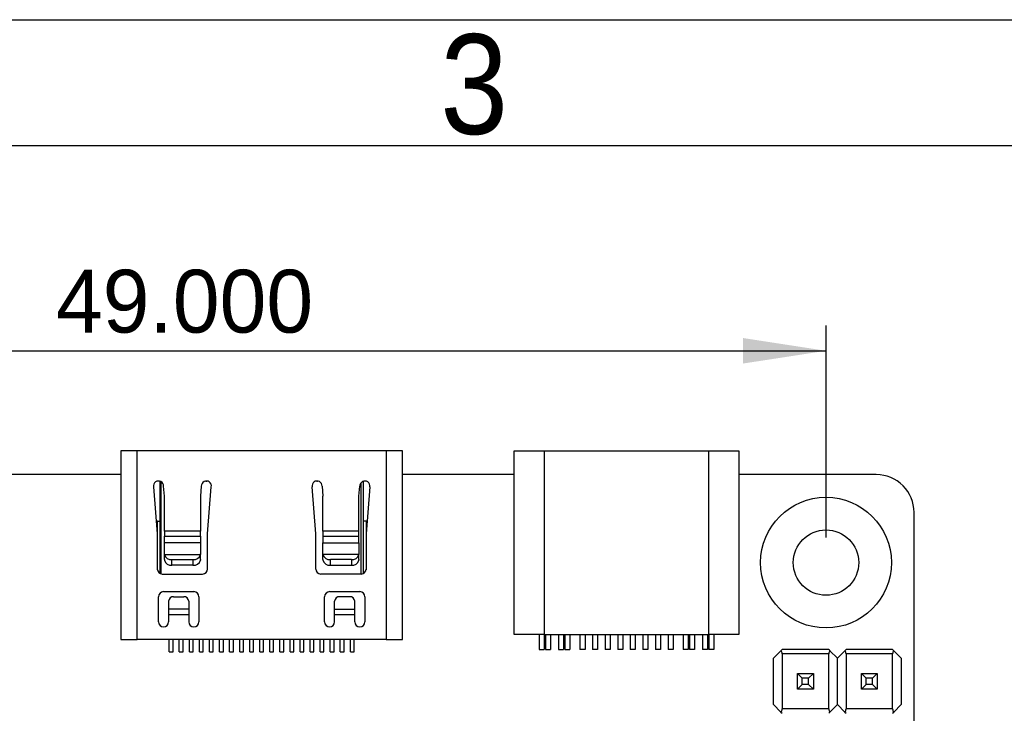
# Model space of a CAD drawing. Header units: millimetres. Extents: x 15 to 205, y 5 to 292.
# Tile 41 of 56: x 67 to 106, y 264 to 292. Entities that reach past the tile are written whole.
import ezdxf

# ---------------------------------------------------------------- set-up
doc = ezdxf.new("R2010")
doc.units = ezdxf.units.MM
for name, color, linetype in [('几何体', 7, 'Continuous'), ('尺寸', 3, 'Continuous'), ('注释', 2, 'Continuous'), ('草图直线', 1, 'Continuous')]:
    doc.layers.add(name, color=color, linetype=linetype)
doc.styles.add('SLDTEXTSTYLE1', font='Gothic.ttf', dxfattribs={"width": 0.913})
doc.styles.add('SLDTEXTSTYLE2', font='txt')
doc.dimstyles.new('SLDDIMSTYLE0', dxfattribs={"dimtxt": 2.5, "dimasz": 3.302, "dimexe": 0, "dimexo": 0.0625, "dimtad": 1, "dimdec": 3, "dimrnd": 1e-09, "dimzin": 4, "dimdsep": 46, "dimtxsty": 'SLDTEXTSTYLE2', "dimsah": 1, "dimcen": 0.09, "dimadec": 0, "dimazin": 1, "dimtfac": 1, "dimtdec": 3, "dimtofl": 0, "dimtmove": 0, "dimatfit": 3, "dimfxl": 1, "dimfrac": 2, "dimtolj": 1, "dimtzin": 12, "dimarcsym": 0})

# ---------------------------------------------------------------- blocks, each defined once
blk = doc.blocks.new('_D')
at = {"layer": '尺寸', "transparency": 16777216}
for p, q in [((49.945, 271.403), (49.945, 279.829)), ((98.945, 271.403), (98.945, 279.829)), ((49.945, 278.829), (98.945, 278.829))]:
    blk.add_line(p, q, dxfattribs=at)
for points in [[(49.945, 278.829), (53.247, 278.321), (53.247, 279.337)], [(98.945, 278.829), (95.643, 279.337), (95.643, 278.321)]]:
    blk.add_solid(points, dxfattribs=at)
at = {"layer": '尺寸', "transparency": 16777216, "insert": (68.335, 282.052), "char_height": 2.5, "attachment_point": 1, "style": 'SLDTEXTSTYLE2'}
blk.add_mtext('49.000', dxfattribs=at)

msp = doc.modelspace()

# ---------------------------------------------------------------- linework, layer by layer
at = {"layer": '几何体'}
for p, q in [((70.9151, 274.848), (70.9151, 267.348)), ((71.5651, 274.848), (70.9151, 274.848)), ((71.5651, 267.348), (71.5651, 274.848)), ((81.4651, 274.848), (71.5651, 274.848)), ((81.4651, 274.848), (81.4651, 267.348)), ((82.1151, 274.848), (81.4651, 274.848)), ((82.1151, 267.348), (82.1151, 274.848)), ((86.546, 267.548), (86.546, 274.848)), ((86.546, 274.848), (87.746, 274.848)), ((87.746, 274.848), (87.746, 267.548)), ((87.746, 274.848), (94.286, 274.848)), ((94.286, 267.548), (94.286, 274.848)), ((94.286, 274.848), (95.486, 274.848)), ((95.486, 274.848), (95.486, 267.548)), ((70.9151, 273.9031), (66.516, 273.9031)), ((72.4315, 273.648), (72.3999, 273.648)), ((72.4651, 273.6425), (72.4651, 269.9748)), ((72.5015, 273.6294), (72.5015, 269.9584)), ((74.2987, 273.648), (74.3303, 273.648)), ((78.6999, 273.648), (78.7315, 273.648)), ((80.4651, 269.948), (80.4651, 273.582)), ((80.5651, 269.9748), (80.5651, 273.6425)), ((80.6303, 273.648), (80.5987, 273.648)), ((86.546, 273.9031), (82.1151, 273.9031)), ((100.945, 273.9031), (95.486, 273.9031)), ((72.2176, 273.4166), (72.3651, 271.548)), ((72.6479, 273.048), (72.6163, 273.448)), ((74.1138, 273.448), (74.0823, 273.048)), ((74.3651, 271.548), (74.5126, 273.4166)), ((78.6651, 271.548), (78.5176, 273.4166)), ((78.9163, 273.448), (78.9479, 273.048)), ((80.3823, 273.048), (80.4138, 273.448)), ((80.8126, 273.4166), (80.6651, 271.548)), ((72.6479, 271.6552), (72.6479, 273.048)), ((74.0823, 273.048), (74.0823, 271.6552)), ((78.9479, 271.6552), (78.9479, 273.048)), ((80.3823, 271.6552), (80.3823, 273.048)), ((102.4451, 190.4032), (102.4451, 272.403)), ((72.3672, 272.048), (72.3256, 272.048)), ((72.3672, 272.048), (72.4651, 272.048)), ((72.3672, 270.1189), (72.3672, 272.048)), ((80.663, 272.048), (80.5651, 272.048)), ((80.7046, 272.048), (80.663, 272.048)), ((80.663, 272.048), (80.663, 270.1189)), ((74.0823, 271.6552), (72.6479, 271.6552)), ((72.6479, 271.6552), (72.6479, 271.4552)), ((74.0823, 271.4552), (74.0823, 271.6552)), ((80.3823, 271.6552), (78.9479, 271.6552)), ((78.9479, 271.6552), (78.9479, 271.4552)), ((80.3823, 271.4552), (80.3823, 271.6552)), ((72.3651, 271.548), (72.3651, 270.148)), ((72.6479, 271.4552), (74.0823, 271.4552)), ((72.6479, 271.1844), (72.6479, 271.4552)), ((74.0823, 271.4552), (74.0823, 271.1844)), ((74.3651, 270.148), (74.3651, 271.548)), ((78.6651, 270.148), (78.6651, 271.548)), ((78.9479, 271.4552), (80.3823, 271.4552)), ((78.9479, 271.4552), (78.9479, 271.1844)), ((80.3823, 271.1844), (80.3823, 271.4552)), ((80.6651, 271.548), (80.6651, 270.148)), ((74.0823, 271.1844), (72.6479, 271.1844)), ((72.6479, 270.7555), (72.6479, 271.1844)), ((74.0823, 271.1844), (74.0823, 270.7555)), ((78.9479, 271.1844), (80.3823, 271.1844)), ((78.9479, 270.7555), (78.9479, 271.1844)), ((80.3823, 271.1844), (80.3823, 270.7555)), ((72.65, 270.7273), (72.6479, 270.7555)), ((72.6479, 270.5301), (72.6479, 270.7555)), ((72.6479, 270.5301), (72.65, 270.5023)), ((72.65, 270.7273), (74.0802, 270.7273)), ((72.9479, 270.5247), (73.7823, 270.5247)), ((72.9479, 270.2997), (72.9479, 270.5247)), ((73.7823, 270.5247), (73.7823, 270.2997)), ((74.0823, 270.7555), (74.0802, 270.7273)), ((74.0823, 270.5301), (74.0802, 270.5023)), ((74.0823, 270.5301), (74.0823, 270.7555)), ((78.9479, 270.5301), (78.9479, 270.7555)), ((78.95, 270.7273), (78.9479, 270.7555)), ((78.9479, 270.5301), (78.95, 270.5023)), ((80.3802, 270.7273), (78.95, 270.7273)), ((80.0823, 270.5247), (79.2479, 270.5247)), ((79.2479, 270.2997), (79.2479, 270.5247)), ((80.0823, 270.5247), (80.0823, 270.2997)), ((80.3823, 270.7555), (80.3802, 270.7273)), ((80.3823, 270.5301), (80.3802, 270.5023)), ((80.3823, 270.5301), (80.3823, 270.7555)), ((73.7823, 270.2997), (72.9479, 270.2997)), ((79.2479, 270.2997), (80.0823, 270.2997)), ((72.5651, 269.948), (74.1651, 269.948)), ((80.4651, 269.948), (78.8651, 269.948)), ((72.4151, 268.048), (72.4151, 269.048)), ((72.6151, 269.248), (73.8151, 269.248)), ((73.0151, 269.048), (73.4151, 269.048)), ((74.0151, 269.048), (74.0151, 268.048)), ((79.0151, 268.048), (79.0151, 269.048)), ((79.2151, 269.248), (80.4151, 269.248)), ((80.0151, 269.048), (79.6151, 269.048)), ((80.6151, 269.048), (80.6151, 268.048)), ((72.8151, 268.8668), (72.8151, 268.5485)), ((73.6151, 268.5485), (72.8151, 268.5485)), ((72.8151, 268.5485), (72.8151, 268.3372)), ((73.6151, 268.8668), (73.6151, 268.5485)), ((73.6151, 268.5485), (73.6151, 268.3372)), ((79.4151, 268.5485), (79.4151, 268.8668)), ((79.4151, 268.3372), (79.4151, 268.5485)), ((79.4151, 268.5485), (80.2151, 268.5485)), ((80.2151, 268.5485), (80.2151, 268.8668)), ((80.2151, 268.3372), (80.2151, 268.5485)), ((72.8151, 268.3372), (72.8151, 268.048)), ((72.8151, 268.3372), (73.6151, 268.3372)), ((73.6151, 268.3372), (73.6151, 268.048)), ((79.4151, 268.048), (79.4151, 268.3372)), ((79.4151, 268.3372), (80.2151, 268.3372)), ((80.2151, 268.048), (80.2151, 268.3372)), ((70.9151, 267.348), (71.5651, 267.348)), ((81.4651, 267.348), (71.5651, 267.348)), ((72.8401, 266.848), (72.8401, 267.348)), ((72.9901, 266.848), (72.9901, 267.348)), ((73.2401, 266.848), (73.2401, 267.348)), ((73.3901, 266.848), (73.3901, 267.348)), ((73.6401, 266.848), (73.6401, 267.348)), ((73.7901, 266.848), (73.7901, 267.348)), ((74.0401, 266.848), (74.0401, 267.348)), ((74.1901, 266.848), (74.1901, 267.348)), ((74.4401, 266.848), (74.4401, 267.348)), ((74.5901, 266.848), (74.5901, 267.348)), ((74.8401, 266.848), (74.8401, 267.348)), ((74.9901, 266.848), (74.9901, 267.348)), ((75.2401, 266.848), (75.2401, 267.348)), ((75.3901, 266.848), (75.3901, 267.348)), ((75.6401, 266.848), (75.6401, 267.348)), ((75.7901, 266.848), (75.7901, 267.348)), ((76.0401, 266.848), (76.0401, 267.348)), ((76.1901, 266.848), (76.1901, 267.348)), ((76.4401, 266.848), (76.4401, 267.348)), ((76.5901, 266.848), (76.5901, 267.348)), ((76.8401, 266.848), (76.8401, 267.348)), ((76.9901, 266.848), (76.9901, 267.348)), ((77.2401, 266.848), (77.2401, 267.348)), ((77.3901, 266.848), (77.3901, 267.348)), ((77.6401, 266.848), (77.6401, 267.348)), ((77.7901, 266.848), (77.7901, 267.348)), ((78.0401, 266.848), (78.0401, 267.348)), ((78.1901, 266.848), (78.1901, 267.348)), ((78.4401, 266.848), (78.4401, 267.348)), ((78.5901, 266.848), (78.5901, 267.348)), ((78.8401, 266.848), (78.8401, 267.348)), ((78.9901, 266.848), (78.9901, 267.348)), ((79.2401, 266.848), (79.2401, 267.348)), ((79.3901, 266.848), (79.3901, 267.348)), ((79.6401, 266.848), (79.6401, 267.348)), ((79.7901, 266.848), (79.7901, 267.348)), ((80.0401, 266.848), (80.0401, 267.348)), ((80.1901, 266.848), (80.1901, 267.348)), ((81.4651, 267.348), (82.1151, 267.348)), ((87.746, 267.548), (86.546, 267.548)), ((87.541, 267.548), (87.541, 266.948)), ((87.741, 267.548), (87.741, 266.948)), ((87.746, 267.548), (94.286, 267.548)), ((87.791, 267.548), (87.791, 266.948)), ((87.991, 267.548), (87.991, 266.948)), ((88.3135, 267.548), (88.3135, 266.948)), ((88.5135, 267.548), (88.5135, 266.948)), ((88.5635, 267.548), (88.5635, 266.948)), ((88.7635, 267.548), (88.7635, 266.948)), ((89.166, 267.548), (89.166, 266.948)), ((89.366, 267.548), (89.366, 266.948)), ((89.666, 267.548), (89.666, 266.948)), ((89.866, 267.548), (89.866, 266.948)), ((90.166, 267.548), (90.166, 266.948)), ((90.366, 267.548), (90.366, 266.948)), ((90.666, 267.548), (90.666, 266.948)), ((90.866, 267.548), (90.866, 266.948)), ((91.166, 267.548), (91.166, 266.948)), ((91.366, 267.548), (91.366, 266.948)), ((91.666, 267.548), (91.666, 266.948)), ((91.866, 267.548), (91.866, 266.948)), ((92.166, 267.548), (92.166, 266.948)), ((92.366, 267.548), (92.366, 266.948)), ((92.666, 267.548), (92.666, 266.948)), ((92.866, 267.548), (92.866, 266.948)), ((93.2685, 267.548), (93.2685, 266.948)), ((93.4685, 267.548), (93.4685, 266.948)), ((93.5185, 267.548), (93.5185, 266.948)), ((93.7185, 267.548), (93.7185, 266.948)), ((94.041, 267.548), (94.041, 266.948)), ((94.241, 267.548), (94.241, 266.948)), ((95.486, 267.548), (94.286, 267.548)), ((94.291, 267.548), (94.291, 266.948)), ((94.491, 267.548), (94.491, 266.948)), ((87.541, 266.948), (87.741, 266.948)), ((87.791, 266.948), (87.991, 266.948)), ((88.3135, 266.948), (88.5135, 266.948)), ((88.5635, 266.948), (88.7635, 266.948)), ((89.366, 266.948), (89.166, 266.948)), ((89.866, 266.948), (89.666, 266.948)), ((90.366, 266.948), (90.166, 266.948)), ((90.866, 266.948), (90.666, 266.948)), ((91.366, 266.948), (91.166, 266.948)), ((91.866, 266.948), (91.666, 266.948)), ((92.366, 266.948), (92.166, 266.948)), ((92.866, 266.948), (92.666, 266.948)), ((93.4685, 266.948), (93.2685, 266.948)), ((93.7185, 266.948), (93.5185, 266.948)), ((94.241, 266.948), (94.041, 266.948)), ((94.491, 266.948), (94.291, 266.948)), ((97.2026, 266.9481), (97.152, 266.8975)), ((99.0516, 266.9481), (97.2026, 266.9481)), ((99.0516, 266.9481), (99.1022, 266.8975)), ((99.692, 266.8975), (99.7426, 266.9481)), ((101.5916, 266.9481), (99.7426, 266.9481)), ((101.6422, 266.8975), (101.5916, 266.9481)), ((72.8401, 266.848), (72.9901, 266.848)), ((73.2401, 266.848), (73.3901, 266.848)), ((73.6401, 266.848), (73.7901, 266.848)), ((74.0401, 266.848), (74.1901, 266.848)), ((74.4401, 266.848), (74.5901, 266.848)), ((74.8401, 266.848), (74.9901, 266.848)), ((75.2401, 266.848), (75.3901, 266.848)), ((75.6401, 266.848), (75.7901, 266.848)), ((76.0401, 266.848), (76.1901, 266.848)), ((76.4401, 266.848), (76.5901, 266.848)), ((76.8401, 266.848), (76.9901, 266.848)), ((77.2401, 266.848), (77.3901, 266.848)), ((77.6401, 266.848), (77.7901, 266.848)), ((78.0401, 266.848), (78.1901, 266.848)), ((78.4401, 266.848), (78.5901, 266.848)), ((78.8401, 266.848), (78.9901, 266.848)), ((79.2401, 266.848), (79.3901, 266.848)), ((79.6401, 266.848), (79.7901, 266.848)), ((80.0401, 266.848), (80.1901, 266.848)), ((97.152, 266.8975), (96.8571, 266.6026)), ((96.8571, 264.7536), (96.8571, 266.6026)), ((97.2026, 266.7754), (97.2026, 264.5809)), ((99.0516, 266.7754), (97.2026, 266.7754)), ((99.0516, 264.5809), (99.0516, 266.7754)), ((99.1022, 266.8975), (99.3971, 266.6026)), ((99.3971, 266.6026), (99.692, 266.8975)), ((99.3971, 264.7536), (99.3971, 266.6026)), ((99.7426, 266.7754), (99.7426, 264.5809)), ((101.5916, 266.7754), (99.7426, 266.7754)), ((101.5916, 264.5809), (101.5916, 266.7754)), ((101.9371, 266.6026), (101.6422, 266.8975)), ((101.9371, 266.6026), (101.9371, 264.7536)), ((97.812, 265.3631), (97.812, 265.9931)), ((98.0023, 265.8031), (97.812, 265.9931)), ((97.812, 265.9931), (98.442, 265.9931)), ((98.0023, 265.5531), (98.0023, 265.8031)), ((98.2523, 265.8031), (98.0023, 265.8031)), ((98.442, 265.9931), (98.2523, 265.8031)), ((98.2523, 265.5531), (98.2523, 265.8031)), ((98.442, 265.9931), (98.442, 265.3631)), ((98.4422, 265.9931), (98.442, 265.9931)), ((100.352, 265.9931), (100.982, 265.9931)), ((100.5423, 265.8031), (100.352, 265.9931)), ((100.352, 265.3631), (100.352, 265.9931)), ((100.7923, 265.8031), (100.5423, 265.8031)), ((100.5423, 265.5531), (100.5423, 265.8031)), ((100.982, 265.9931), (100.7923, 265.8031)), ((100.7923, 265.5531), (100.7923, 265.8031)), ((100.982, 265.9931), (100.982, 265.3631)), ((100.9822, 265.9931), (100.982, 265.9931)), ((98.0023, 265.5531), (97.812, 265.3631)), ((98.442, 265.3631), (97.812, 265.3631)), ((98.2523, 265.5531), (98.0023, 265.5531)), ((98.442, 265.3631), (98.2523, 265.5531)), ((98.4422, 265.3631), (98.442, 265.3631)), ((100.5423, 265.5531), (100.352, 265.3631)), ((100.982, 265.3631), (100.352, 265.3631)), ((100.7923, 265.5531), (100.5423, 265.5531)), ((100.982, 265.3631), (100.7923, 265.5531)), ((100.9822, 265.3631), (100.982, 265.3631)), ((96.8571, 264.7536), (97.152, 264.4587)), ((99.0516, 264.5809), (97.2026, 264.5809)), ((99.1022, 264.4587), (99.3971, 264.7536)), ((99.3971, 264.7536), (99.692, 264.4587)), ((101.5916, 264.5809), (99.7426, 264.5809)), ((101.6422, 264.4587), (101.9371, 264.7536)), ((97.152, 264.4587), (97.2026, 264.4081)), ((99.0516, 264.4081), (99.1022, 264.4587)), ((99.692, 264.4587), (99.7426, 264.4081)), ((101.5916, 264.4081), (101.6422, 264.4587))]:
    msp.add_line(p, q, dxfattribs=at)
for radius in [2.6, 1.3]:
    msp.add_circle((98.945, 270.403), radius, dxfattribs=at)
for centre, radius, start, end in [((72.4157, 273.448), 0.2006, 0, 189.02798), ((74.3145, 273.448), 0.2006, 350.97202, 180), ((78.7157, 273.448), 0.2006, 0, 189.02798), ((80.6145, 273.448), 0.2006, 350.97202, 180), ((100.9451, 272.4031), 1.5, 359.99647, 90.00353), ((72.9218, 270.8066), 0.2831, 196.27967, 275.28958), ((72.9218, 270.5817), 0.2831, 196.27967, 275.28958), ((73.8084, 270.8066), 0.2831, 264.71042, 343.72033), ((73.8084, 270.5817), 0.2831, 264.71042, 343.72033), ((79.2218, 270.8066), 0.2831, 196.27967, 275.28958), ((79.2218, 270.5817), 0.2831, 196.27967, 275.28958), ((80.1084, 270.8066), 0.2831, 264.71042, 343.72033), ((80.1084, 270.5817), 0.2831, 264.71042, 343.72033), ((72.5651, 270.148), 0.2, 180, 270), ((74.1651, 270.148), 0.2, 270, 0), ((78.8651, 270.148), 0.2, 180, 270), ((80.4651, 270.148), 0.2, 270, 0), ((72.6151, 269.048), 0.2, 90, 180), ((73.0062, 268.8569), 0.1913, 87.32466, 177.04786), ((73.424, 268.8569), 0.1913, 2.95214, 92.67534), ((73.8151, 269.048), 0.2, 0, 90), ((79.2151, 269.048), 0.2, 90, 180), ((79.6062, 268.8569), 0.1913, 87.32466, 177.04786), ((80.024, 268.8569), 0.1913, 2.95214, 92.67534), ((80.4151, 269.048), 0.2, 0, 90), ((72.6151, 268.048), 0.2, 180, 0), ((73.8151, 268.048), 0.2, 180, 0), ((79.2151, 268.048), 0.2, 180, 0), ((80.4151, 268.048), 0.2, 180, 0), ((97.0298, 266.7754), 0.1727, 0, 45), ((99.2243, 266.7754), 0.1727, 135, 180), ((99.5698, 266.7754), 0.1727, 0, 45), ((101.7643, 266.7754), 0.1727, 135, 180), ((97.0298, 264.5809), 0.1727, 315, 0), ((99.2243, 264.5809), 0.1727, 180, 225), ((99.5698, 264.5809), 0.1727, 315, 0), ((101.7643, 264.5809), 0.1727, 180, 225)]:
    msp.add_arc(centre, radius, start, end, dxfattribs=at)
at = {"layer": '草图直线'}
for p, q in [((15, 292), (205, 292)), ((20, 287), (200, 287))]:
    msp.add_line(p, q, dxfattribs=at)

# ---------------------------------------------------------------- texts
at = {"layer": '注释', "insert": (84.96, 291.4203), "char_height": 3.9687, "attachment_point": 2, "style": 'SLDTEXTSTYLE1'}
msp.add_mtext('3', dxfattribs=at)

# ---------------------------------------------------------------- dimensions: what is measured, and where the dimension line sits
at = {"layer": '尺寸'}
dim = msp.add_linear_dim(base=(98.945, 278.8292), p1=(49.9451, 270.403), p2=(98.945, 270.403), angle=0, dimstyle='SLDDIMSTYLE0', dxfattribs=at)
dim.commit()
dim.dimension.update_dxf_attribs({"geometry": '_D', "text_midpoint": (72.7, 278.8292), "dimtype": 160})

doc.saveas('drawing.dxf')
